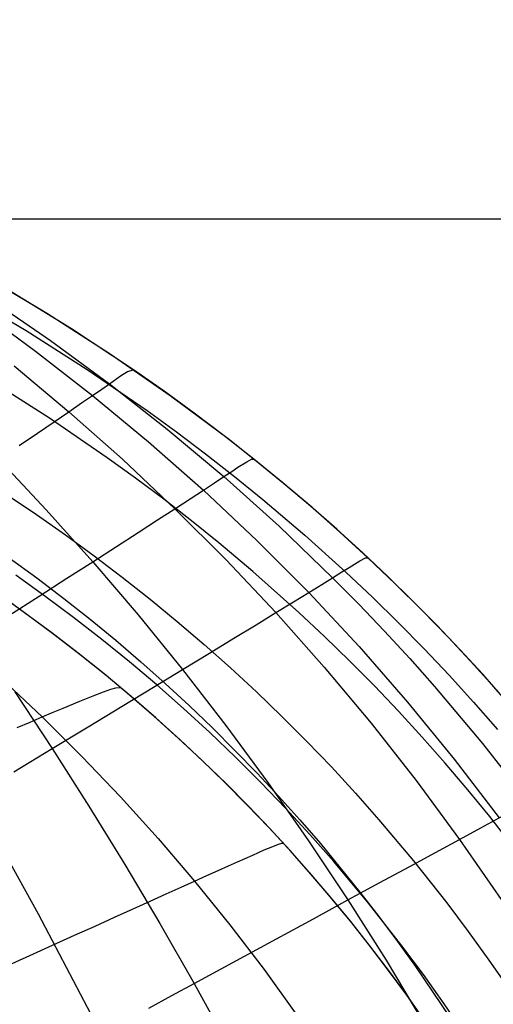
# Model space of a CAD drawing. Header units: millimetres. Extents: x -58 to 58, y -58 to 57.
# Tile 18 of 102: x -47.01 to -41.57, y -9.02 to 2.29. Entities that reach past the tile are written whole.
import ezdxf

# ---------------------------------------------------------------- set-up
doc = ezdxf.new("R2010")
doc.units = ezdxf.units.MM
doc.header["$MEASUREMENT"] = 0
doc.layers.add('Predefinito', color=5, linetype='Continuous')

msp = doc.modelspace()

# ---------------------------------------------------------------- linework, layer by layer
at = {"layer": 'Predefinito', "extrusion": (2.88321e-07, -6.82626e-07, 1)}
msp.add_lwpolyline([(-36.323, -40.631), (-36.008, -39.766), (-35.717, -38.902), (-35.451, -38.039), (-35.21, -37.177), (-34.992, -36.317), (-34.797, -35.459), (-34.625, -34.603), (-34.475, -33.75), (-34.347, -32.9), (-34.24, -32.054), (-34.155, -31.211), (-34.089, -30.373), (-34.043, -29.539), (-34.017, -28.71), (-34.009, -27.885), (-34.02, -27.066), (-34.049, -26.253), (-34.094, -25.446), (-34.157, -24.645), (-34.235, -23.85), (-34.33, -23.062), (-34.439, -22.281), (-34.563, -21.508), (-34.701, -20.741), (-34.853, -19.983), (-35.018, -19.232), (-35.196, -18.49), (-35.386, -17.755), (-35.587, -17.03), (-35.8, -16.313), (-36.257, -14.906), (-36.501, -14.215), (-36.758, -13.528), (-37.029, -12.846), (-37.313, -12.169), (-37.614, -11.499), (-37.931, -10.834), (-38.265, -10.177), (-38.619, -9.526), (-38.992, -8.883), (-39.385, -8.249), (-39.801, -7.624), (-40.238, -7.008), (-40.698, -6.403), (-41.182, -5.809), (-41.69, -5.227), (-41.954, -4.941), (-42.223, -4.658), (-42.5, -4.379), (-42.782, -4.103), (-43.071, -3.83), (-43.367, -3.562), (-43.669, -3.297), (-43.978, -3.035), (-44.293, -2.778), (-44.615, -2.524), (-45.279, -2.029), (-45.97, -1.55), (-46.689, -1.087), (-47.435, -0.642), (-48.209, -0.214), (-49.012, 0.196), (-49.843, 0.589), (-50.704, 0.965), (-51.595, 1.322), (-52.516, 1.663), (-53.468, 1.986), (-54.452, 2.291)], dxfattribs=at)
at = {"layer": 'Predefinito'}
for points in [[(-41.182, -5.809), (-41.69, -5.227), (-41.953, -4.941), (-42.223, -4.658), (-42.499, -4.379), (-42.782, -4.103), (-43.071, -3.831), (-43.367, -3.562), (-43.669, -3.297), (-43.978, -3.035), (-44.293, -2.778), (-44.615, -2.524), (-45.279, -2.029), (-45.97, -1.55), (-46.689, -1.088), (-47.435, -0.642), (-48.209, -0.215), (-49.012, 0.196), (-49.843, 0.589), (-50.704, 0.964), (-51.595, 1.322), (-52.516, 1.663), (-53.468, 1.986), (-54.452, 2.291)], [(56.5, 0), (-56.5, 0)], [(54.5, 0), (-54.5, 0)], [(-41.363, -7.177), (-41.61, -6.862), (-41.863, -6.553), (-42.122, -6.248), (-42.387, -5.948), (-42.658, -5.652), (-42.935, -5.361), (-43.217, -5.075), (-43.506, -4.794), (-43.801, -4.517), (-44.332, -4.045), (-44.721, -3.719), (-45.036, -3.465), (-45.355, -3.217), (-45.677, -2.976), (-46.004, -2.74), (-46.668, -2.287), (-47.345, -1.858)], [(-47.153, -3.165), (-46.815, -3.393), (-46.482, -3.627), (-46.153, -3.867), (-45.83, -4.112), (-45.512, -4.363), (-45.199, -4.621), (-44.891, -4.884), (-44.588, -5.153), (-44.29, -5.428), (-43.998, -5.71), (-43.711, -5.998), (-43.429, -6.291), (-43.153, -6.592), (-42.882, -6.898), (-42.486, -7.37), (-42.104, -7.853), (-41.858, -8.18), (-41.62, -8.51), (-41.388, -8.845)], [(-42.158, -9.491), (-42.562, -8.912), (-42.771, -8.628), (-42.986, -8.346), (-43.207, -8.068), (-43.433, -7.793), (-43.665, -7.521), (-43.904, -7.252), (-44.148, -6.987), (-44.398, -6.725), (-44.655, -6.466), (-44.919, -6.211), (-45.188, -5.959), (-45.465, -5.71), (-45.749, -5.465), (-46.039, -5.223), (-46.336, -4.985), (-46.641, -4.751), (-46.953, -4.52), (-47.273, -4.292)], [(-42.15, -9.503), (-42.552, -8.926), (-42.761, -8.642), (-42.975, -8.361), (-43.195, -8.083), (-43.421, -7.808), (-43.652, -7.536), (-43.889, -7.268), (-44.133, -7.003), (-44.382, -6.741), (-44.638, -6.483), (-44.9, -6.228), (-45.169, -5.976), (-45.445, -5.728), (-45.727, -5.483), (-46.017, -5.242), (-46.313, -5.004), (-46.616, -4.769), (-46.927, -4.539), (-47.245, -4.312)]]:
    msp.add_lwpolyline(points, dxfattribs=at)
at = {"layer": 'Predefinito', "extrusion": (0.852243, -0.523145, 0)}
msp.add_lwpolyline([(-26.352, 320), (-26.329, 320), (-26.307, 319.999), (-26.284, 319.998), (-26.262, 319.996), (-26.239, 319.994), (-26.216, 319.991), (-26.193, 319.987), (-26.17, 319.983), (-26.146, 319.979), (-26.123, 319.974), (-26.1, 319.968), (-26.076, 319.961), (-26.053, 319.954), (-26.03, 319.947), (-26.007, 319.939), (-25.984, 319.93), (-25.961, 319.92), (-25.938, 319.91), (-25.915, 319.9), (-25.892, 319.888), (-25.87, 319.876), (-25.848, 319.864), (-25.826, 319.851), (-25.804, 319.837), (-25.783, 319.823), (-25.762, 319.808), (-25.742, 319.792), (-25.721, 319.776), (-25.701, 319.76), (-25.682, 319.743), (-25.663, 319.725), (-25.645, 319.707), (-25.626, 319.689), (-25.609, 319.67), (-25.592, 319.65), (-25.575, 319.63), (-25.559, 319.61), (-25.544, 319.589), (-25.529, 319.568), (-25.515, 319.547), (-25.501, 319.526), (-25.488, 319.504), (-25.475, 319.482), (-25.463, 319.459), (-25.452, 319.437), (-25.441, 319.414), (-25.431, 319.391), (-25.422, 319.368), (-25.413, 319.345), (-25.405, 319.322), (-25.397, 319.298), (-25.39, 319.275), (-25.384, 319.252), (-25.378, 319.229), (-25.373, 319.205), (-25.368, 319.182), (-25.364, 319.159), (-25.361, 319.136), (-25.358, 319.113), (-25.356, 319.09), (-25.354, 319.067), (-25.353, 319.045), (-25.352, 319.022), (-25.352, 319)], dxfattribs=at)
at = {"layer": 'Predefinito', "extrusion": (0.814744, -0.579821, 0)}
msp.add_lwpolyline([(-28.907, 320), (-28.884, 320), (-28.862, 319.999), (-28.839, 319.998), (-28.817, 319.996), (-28.794, 319.994), (-28.771, 319.991), (-28.748, 319.987), (-28.725, 319.983), (-28.701, 319.979), (-28.678, 319.974), (-28.655, 319.968), (-28.631, 319.961), (-28.608, 319.954), (-28.585, 319.947), (-28.562, 319.939), (-28.538, 319.93), (-28.515, 319.92), (-28.493, 319.91), (-28.47, 319.9), (-28.447, 319.888), (-28.425, 319.876), (-28.403, 319.864), (-28.381, 319.851), (-28.359, 319.837), (-28.338, 319.823), (-28.317, 319.808), (-28.297, 319.792), (-28.276, 319.776), (-28.256, 319.76), (-28.237, 319.743), (-28.218, 319.725), (-28.199, 319.707), (-28.181, 319.689), (-28.164, 319.67), (-28.147, 319.65), (-28.13, 319.63), (-28.114, 319.61), (-28.099, 319.589), (-28.084, 319.568), (-28.07, 319.547), (-28.056, 319.526), (-28.043, 319.504), (-28.03, 319.482), (-28.018, 319.459), (-28.007, 319.437), (-27.996, 319.414), (-27.986, 319.391), (-27.977, 319.368), (-27.968, 319.345), (-27.96, 319.322), (-27.952, 319.298), (-27.945, 319.275), (-27.939, 319.252), (-27.933, 319.229), (-27.928, 319.205), (-27.923, 319.182), (-27.919, 319.159), (-27.916, 319.136), (-27.913, 319.113), (-27.911, 319.09), (-27.909, 319.067), (-27.908, 319.045), (-27.907, 319.022), (-27.907, 319)], dxfattribs=at)
at = {"layer": 'Predefinito', "extrusion": (0.770806, -0.63707, 0)}
msp.add_lwpolyline([(-31.356, 320), (-31.334, 320), (-31.312, 319.999), (-31.289, 319.998), (-31.267, 319.996), (-31.244, 319.994), (-31.221, 319.991), (-31.198, 319.987), (-31.174, 319.983), (-31.151, 319.979), (-31.128, 319.974), (-31.105, 319.968), (-31.081, 319.961), (-31.058, 319.954), (-31.035, 319.947), (-31.011, 319.939), (-30.988, 319.93), (-30.965, 319.92), (-30.942, 319.91), (-30.92, 319.9), (-30.897, 319.888), (-30.875, 319.876), (-30.853, 319.864), (-30.831, 319.851), (-30.809, 319.837), (-30.788, 319.823), (-30.767, 319.808), (-30.746, 319.792), (-30.726, 319.776), (-30.706, 319.76), (-30.687, 319.743), (-30.668, 319.725), (-30.649, 319.707), (-30.631, 319.689), (-30.614, 319.67), (-30.597, 319.65), (-30.58, 319.63), (-30.564, 319.61), (-30.549, 319.589), (-30.534, 319.568), (-30.519, 319.547), (-30.506, 319.526), (-30.493, 319.504), (-30.48, 319.482), (-30.468, 319.459), (-30.457, 319.437), (-30.446, 319.414), (-30.436, 319.391), (-30.427, 319.368), (-30.418, 319.345), (-30.41, 319.322), (-30.402, 319.298), (-30.395, 319.275), (-30.389, 319.252), (-30.383, 319.229), (-30.378, 319.205), (-30.373, 319.182), (-30.369, 319.159), (-30.366, 319.136), (-30.363, 319.113), (-30.36, 319.09), (-30.359, 319.067), (-30.357, 319.045), (-30.357, 319.022), (-30.356, 319)], dxfattribs=at)
at = {"layer": 'Predefinito', "extrusion": (0.758767, -0.651362, 0)}
msp.add_lwpolyline([(-31.946, 320), (-31.923, 320), (-31.901, 319.999), (-31.879, 319.998), (-31.856, 319.996), (-31.833, 319.994), (-31.81, 319.991), (-31.787, 319.987), (-31.764, 319.983), (-31.74, 319.979), (-31.717, 319.974), (-31.694, 319.968), (-31.67, 319.961), (-31.647, 319.954), (-31.624, 319.947), (-31.601, 319.939), (-31.578, 319.93), (-31.555, 319.92), (-31.532, 319.91), (-31.509, 319.9), (-31.486, 319.888), (-31.464, 319.876), (-31.442, 319.864), (-31.42, 319.851), (-31.398, 319.837), (-31.377, 319.823), (-31.356, 319.808), (-31.336, 319.792), (-31.315, 319.776), (-31.296, 319.76), (-31.276, 319.743), (-31.257, 319.725), (-31.239, 319.707), (-31.22, 319.689), (-31.203, 319.67), (-31.186, 319.65), (-31.169, 319.63), (-31.153, 319.61), (-31.138, 319.589), (-31.123, 319.568), (-31.109, 319.547), (-31.095, 319.526), (-31.082, 319.504), (-31.069, 319.482), (-31.057, 319.459), (-31.046, 319.437), (-31.035, 319.414), (-31.025, 319.391), (-31.016, 319.368), (-31.007, 319.345), (-30.999, 319.322), (-30.991, 319.298), (-30.984, 319.275), (-30.978, 319.252), (-30.972, 319.229), (-30.967, 319.205), (-30.962, 319.182), (-30.958, 319.159), (-30.955, 319.136), (-30.952, 319.113), (-30.95, 319.09), (-30.948, 319.067), (-30.947, 319.045), (-30.946, 319.022), (-30.946, 319)], dxfattribs=at)
at = {"layer": 'Predefinito', "extrusion": (0.75259, -0.65849, 0)}
msp.add_lwpolyline([(-32.236, 320), (-32.214, 320), (-32.191, 319.999), (-32.169, 319.998), (-32.146, 319.996), (-32.123, 319.994), (-32.1, 319.991), (-32.077, 319.987), (-32.054, 319.983), (-32.031, 319.979), (-32.007, 319.974), (-31.984, 319.968), (-31.961, 319.961), (-31.937, 319.954), (-31.914, 319.947), (-31.891, 319.939), (-31.868, 319.93), (-31.845, 319.92), (-31.822, 319.91), (-31.799, 319.9), (-31.777, 319.888), (-31.754, 319.876), (-31.732, 319.864), (-31.71, 319.851), (-31.689, 319.837), (-31.667, 319.823), (-31.646, 319.808), (-31.626, 319.792), (-31.606, 319.776), (-31.586, 319.76), (-31.566, 319.743), (-31.547, 319.725), (-31.529, 319.707), (-31.511, 319.689), (-31.493, 319.67), (-31.476, 319.65), (-31.46, 319.63), (-31.444, 319.61), (-31.428, 319.589), (-31.413, 319.568), (-31.399, 319.547), (-31.385, 319.526), (-31.372, 319.504), (-31.36, 319.482), (-31.348, 319.459), (-31.336, 319.437), (-31.326, 319.414), (-31.316, 319.391), (-31.306, 319.368), (-31.297, 319.345), (-31.289, 319.322), (-31.282, 319.298), (-31.275, 319.275), (-31.268, 319.252), (-31.262, 319.229), (-31.257, 319.205), (-31.253, 319.182), (-31.249, 319.159), (-31.245, 319.136), (-31.242, 319.113), (-31.24, 319.09), (-31.238, 319.067), (-31.237, 319.045), (-31.236, 319.022), (-31.236, 319)], dxfattribs=at)
at = {"layer": 'Predefinito', "extrusion": (0.818452, -0.574574, 0)}
msp.add_lwpolyline([(-29.675, 320), (-29.697, 320), (-29.719, 319.999), (-29.742, 319.998), (-29.765, 319.996), (-29.787, 319.994), (-29.81, 319.991), (-29.834, 319.987), (-29.857, 319.983), (-29.88, 319.979), (-29.903, 319.974), (-29.927, 319.968), (-29.95, 319.961), (-29.973, 319.954), (-29.996, 319.947), (-30.02, 319.939), (-30.043, 319.93), (-30.066, 319.92), (-30.089, 319.91), (-30.111, 319.9), (-30.134, 319.888), (-30.156, 319.876), (-30.179, 319.864), (-30.2, 319.851), (-30.222, 319.837), (-30.243, 319.823), (-30.264, 319.808), (-30.285, 319.792), (-30.305, 319.776), (-30.325, 319.76), (-30.344, 319.743), (-30.363, 319.725), (-30.382, 319.707), (-30.4, 319.689), (-30.417, 319.67), (-30.435, 319.65), (-30.451, 319.63), (-30.467, 319.61), (-30.483, 319.589), (-30.497, 319.568), (-30.512, 319.547), (-30.525, 319.526), (-30.539, 319.504), (-30.551, 319.482), (-30.563, 319.459), (-30.574, 319.437), (-30.585, 319.414), (-30.595, 319.391), (-30.605, 319.368), (-30.613, 319.345), (-30.622, 319.322), (-30.629, 319.298), (-30.636, 319.275), (-30.643, 319.252), (-30.648, 319.229), (-30.653, 319.205), (-30.658, 319.182), (-30.662, 319.159), (-30.665, 319.136), (-30.668, 319.113), (-30.671, 319.09), (-30.672, 319.067), (-30.674, 319.045), (-30.674, 319.022), (-30.675, 319)], dxfattribs=at)
at = {"layer": 'Predefinito', "extrusion": (0.746324, -0.665583, 0)}
msp.add_lwpolyline([(-32.522, 320), (-32.5, 320), (-32.478, 319.999), (-32.455, 319.998), (-32.433, 319.996), (-32.41, 319.994), (-32.387, 319.991), (-32.364, 319.987), (-32.34, 319.983), (-32.317, 319.979), (-32.294, 319.974), (-32.271, 319.968), (-32.247, 319.961), (-32.224, 319.954), (-32.201, 319.947), (-32.177, 319.939), (-32.154, 319.93), (-32.131, 319.92), (-32.108, 319.91), (-32.086, 319.9), (-32.063, 319.888), (-32.041, 319.876), (-32.019, 319.864), (-31.997, 319.851), (-31.975, 319.837), (-31.954, 319.823), (-31.933, 319.808), (-31.912, 319.792), (-31.892, 319.776), (-31.872, 319.76), (-31.853, 319.743), (-31.834, 319.725), (-31.815, 319.707), (-31.797, 319.689), (-31.78, 319.67), (-31.763, 319.65), (-31.746, 319.63), (-31.73, 319.61), (-31.715, 319.589), (-31.7, 319.568), (-31.685, 319.547), (-31.672, 319.526), (-31.659, 319.504), (-31.646, 319.482), (-31.634, 319.459), (-31.623, 319.437), (-31.612, 319.414), (-31.602, 319.391), (-31.593, 319.368), (-31.584, 319.345), (-31.576, 319.322), (-31.568, 319.298), (-31.561, 319.275), (-31.555, 319.252), (-31.549, 319.229), (-31.544, 319.205), (-31.539, 319.182), (-31.535, 319.159), (-31.532, 319.136), (-31.529, 319.113), (-31.526, 319.09), (-31.525, 319.067), (-31.523, 319.045), (-31.523, 319.022), (-31.522, 319)], dxfattribs=at)
at = {"layer": 'Predefinito', "extrusion": (0.72041, -0.693549, 0)}
msp.add_lwpolyline([(-33.627, 320), (-33.605, 320), (-33.583, 319.999), (-33.56, 319.998), (-33.537, 319.996), (-33.514, 319.994), (-33.491, 319.991), (-33.468, 319.987), (-33.445, 319.983), (-33.422, 319.979), (-33.399, 319.974), (-33.375, 319.968), (-33.352, 319.961), (-33.329, 319.954), (-33.305, 319.947), (-33.282, 319.939), (-33.259, 319.93), (-33.236, 319.92), (-33.213, 319.91), (-33.19, 319.9), (-33.168, 319.888), (-33.146, 319.876), (-33.123, 319.864), (-33.102, 319.851), (-33.08, 319.837), (-33.059, 319.823), (-33.038, 319.808), (-33.017, 319.792), (-32.997, 319.776), (-32.977, 319.76), (-32.958, 319.743), (-32.939, 319.725), (-32.92, 319.707), (-32.902, 319.689), (-32.884, 319.67), (-32.867, 319.65), (-32.851, 319.63), (-32.835, 319.61), (-32.819, 319.589), (-32.804, 319.568), (-32.79, 319.547), (-32.776, 319.526), (-32.763, 319.504), (-32.751, 319.482), (-32.739, 319.459), (-32.728, 319.437), (-32.717, 319.414), (-32.707, 319.391), (-32.697, 319.368), (-32.689, 319.345), (-32.68, 319.322), (-32.673, 319.298), (-32.666, 319.275), (-32.659, 319.252), (-32.654, 319.229), (-32.648, 319.205), (-32.644, 319.182), (-32.64, 319.159), (-32.636, 319.136), (-32.634, 319.113), (-32.631, 319.09), (-32.629, 319.067), (-32.628, 319.045), (-32.627, 319.022), (-32.627, 319)], dxfattribs=at)
at = {"layer": 'Predefinito', "extrusion": (-0.706955, 0.707258, 0)}
msp.add_lwpolyline([(34.154, 320), (34.131, 320), (34.109, 319.999), (34.087, 319.998), (34.064, 319.996), (34.041, 319.994), (34.018, 319.991), (33.995, 319.987), (33.972, 319.983), (33.948, 319.979), (33.925, 319.974), (33.902, 319.968), (33.878, 319.961), (33.855, 319.954), (33.832, 319.947), (33.809, 319.939), (33.786, 319.93), (33.763, 319.92), (33.74, 319.91), (33.717, 319.9), (33.694, 319.888), (33.672, 319.876), (33.65, 319.864), (33.628, 319.851), (33.606, 319.837), (33.585, 319.823), (33.564, 319.808), (33.544, 319.792), (33.523, 319.776), (33.504, 319.76), (33.484, 319.743), (33.465, 319.725), (33.447, 319.707), (33.428, 319.689), (33.411, 319.67), (33.394, 319.65), (33.377, 319.63), (33.361, 319.61), (33.346, 319.589), (33.331, 319.568), (33.317, 319.547), (33.303, 319.526), (33.29, 319.504), (33.277, 319.482), (33.265, 319.459), (33.254, 319.437), (33.243, 319.414), (33.233, 319.391), (33.224, 319.368), (33.215, 319.345), (33.207, 319.322), (33.199, 319.298), (33.192, 319.275), (33.186, 319.252), (33.18, 319.229), (33.175, 319.205), (33.17, 319.182), (33.166, 319.159), (33.163, 319.136), (33.16, 319.113), (33.158, 319.09), (33.156, 319.067), (33.155, 319.045), (33.154, 319.022), (33.154, 319)], dxfattribs=at)
at = {"layer": 'Predefinito', "extrusion": (0.770447, -0.637504, 0)}
msp.add_lwpolyline([(-32.374, 320), (-32.396, 320), (-32.418, 319.999), (-32.441, 319.998), (-32.464, 319.996), (-32.487, 319.994), (-32.51, 319.991), (-32.533, 319.987), (-32.556, 319.983), (-32.579, 319.979), (-32.602, 319.974), (-32.626, 319.968), (-32.649, 319.961), (-32.672, 319.954), (-32.696, 319.947), (-32.719, 319.939), (-32.742, 319.93), (-32.765, 319.92), (-32.788, 319.91), (-32.811, 319.9), (-32.833, 319.888), (-32.855, 319.876), (-32.878, 319.864), (-32.899, 319.851), (-32.921, 319.837), (-32.942, 319.823), (-32.963, 319.808), (-32.984, 319.792), (-33.004, 319.776), (-33.024, 319.76), (-33.043, 319.743), (-33.062, 319.725), (-33.081, 319.707), (-33.099, 319.689), (-33.117, 319.67), (-33.134, 319.65), (-33.15, 319.63), (-33.166, 319.61), (-33.182, 319.589), (-33.197, 319.568), (-33.211, 319.547), (-33.225, 319.526), (-33.238, 319.504), (-33.25, 319.482), (-33.262, 319.459), (-33.273, 319.437), (-33.284, 319.414), (-33.294, 319.391), (-33.304, 319.368), (-33.312, 319.345), (-33.321, 319.322), (-33.328, 319.298), (-33.335, 319.275), (-33.342, 319.252), (-33.347, 319.229), (-33.353, 319.205), (-33.357, 319.182), (-33.361, 319.159), (-33.365, 319.136), (-33.367, 319.113), (-33.37, 319.09), (-33.372, 319.067), (-33.373, 319.045), (-33.374, 319.022), (-33.374, 319)], dxfattribs=at)
at = {"layer": 'Predefinito', "extrusion": (-0.693195, 0.72075, 0)}
msp.add_lwpolyline([(34.661, 320), (34.639, 320), (34.617, 319.999), (34.594, 319.998), (34.571, 319.996), (34.549, 319.994), (34.526, 319.991), (34.503, 319.987), (34.479, 319.983), (34.456, 319.979), (34.433, 319.974), (34.409, 319.968), (34.386, 319.961), (34.363, 319.954), (34.34, 319.947), (34.316, 319.939), (34.293, 319.93), (34.27, 319.92), (34.247, 319.91), (34.225, 319.9), (34.202, 319.888), (34.18, 319.876), (34.158, 319.864), (34.136, 319.851), (34.114, 319.837), (34.093, 319.823), (34.072, 319.808), (34.051, 319.792), (34.031, 319.776), (34.011, 319.76), (33.992, 319.743), (33.973, 319.725), (33.954, 319.707), (33.936, 319.689), (33.919, 319.67), (33.902, 319.65), (33.885, 319.63), (33.869, 319.61), (33.854, 319.589), (33.839, 319.568), (33.824, 319.547), (33.811, 319.526), (33.797, 319.504), (33.785, 319.482), (33.773, 319.459), (33.762, 319.437), (33.751, 319.414), (33.741, 319.391), (33.732, 319.368), (33.723, 319.345), (33.714, 319.322), (33.707, 319.298), (33.7, 319.275), (33.694, 319.252), (33.688, 319.229), (33.683, 319.205), (33.678, 319.182), (33.674, 319.159), (33.671, 319.136), (33.668, 319.113), (33.665, 319.09), (33.664, 319.067), (33.662, 319.045), (33.662, 319.022), (33.661, 319)], dxfattribs=at)
at = {"layer": 'Predefinito', "extrusion": (1, 0, 0)}
msp.add_lwpolyline([(-4.658, 319), (-4.658, 60)], dxfattribs=at)
at = {"layer": 'Predefinito', "extrusion": (-0.665149, 0.746711, 0)}
msp.add_lwpolyline([(35.607, 320), (35.585, 320), (35.562, 319.999), (35.54, 319.998), (35.517, 319.996), (35.494, 319.994), (35.471, 319.991), (35.448, 319.987), (35.425, 319.983), (35.402, 319.979), (35.378, 319.974), (35.355, 319.968), (35.332, 319.961), (35.308, 319.954), (35.285, 319.947), (35.262, 319.939), (35.239, 319.93), (35.216, 319.92), (35.193, 319.91), (35.17, 319.9), (35.148, 319.888), (35.125, 319.876), (35.103, 319.864), (35.081, 319.851), (35.06, 319.837), (35.038, 319.823), (35.017, 319.808), (34.997, 319.792), (34.976, 319.776), (34.957, 319.76), (34.937, 319.743), (34.918, 319.725), (34.9, 319.707), (34.882, 319.689), (34.864, 319.67), (34.847, 319.65), (34.83, 319.63), (34.814, 319.61), (34.799, 319.589), (34.784, 319.568), (34.77, 319.547), (34.756, 319.526), (34.743, 319.504), (34.73, 319.482), (34.719, 319.459), (34.707, 319.437), (34.697, 319.414), (34.686, 319.391), (34.677, 319.368), (34.668, 319.345), (34.66, 319.322), (34.652, 319.298), (34.645, 319.275), (34.639, 319.252), (34.633, 319.229), (34.628, 319.205), (34.623, 319.182), (34.619, 319.159), (34.616, 319.136), (34.613, 319.113), (34.611, 319.09), (34.609, 319.067), (34.608, 319.045), (34.607, 319.022), (34.607, 319)], dxfattribs=at)
at = {"layer": 'Predefinito', "extrusion": (0.715189, -0.698931, 0)}
msp.add_lwpolyline([(-34.835, 320), (-34.857, 320), (-34.88, 319.999), (-34.902, 319.998), (-34.925, 319.996), (-34.948, 319.994), (-34.971, 319.991), (-34.994, 319.987), (-35.017, 319.983), (-35.04, 319.979), (-35.064, 319.974), (-35.087, 319.968), (-35.11, 319.961), (-35.133, 319.954), (-35.157, 319.947), (-35.18, 319.939), (-35.203, 319.93), (-35.226, 319.92), (-35.249, 319.91), (-35.272, 319.9), (-35.294, 319.888), (-35.317, 319.876), (-35.339, 319.864), (-35.361, 319.851), (-35.382, 319.837), (-35.404, 319.823), (-35.424, 319.808), (-35.445, 319.792), (-35.465, 319.776), (-35.485, 319.76), (-35.505, 319.743), (-35.524, 319.725), (-35.542, 319.707), (-35.56, 319.689), (-35.578, 319.67), (-35.595, 319.65), (-35.611, 319.63), (-35.627, 319.61), (-35.643, 319.589), (-35.658, 319.568), (-35.672, 319.547), (-35.686, 319.526), (-35.699, 319.504), (-35.711, 319.482), (-35.723, 319.459), (-35.735, 319.437), (-35.745, 319.414), (-35.755, 319.391), (-35.765, 319.368), (-35.774, 319.345), (-35.782, 319.322), (-35.789, 319.298), (-35.796, 319.275), (-35.803, 319.252), (-35.809, 319.229), (-35.814, 319.205), (-35.818, 319.182), (-35.822, 319.159), (-35.826, 319.136), (-35.829, 319.113), (-35.831, 319.09), (-35.833, 319.067), (-35.834, 319.045), (-35.835, 319.022), (-35.835, 319)], dxfattribs=at)
at = {"layer": 'Predefinito', "extrusion": (-0.65388, 0.756598, 0)}
msp.add_lwpolyline([(36.955, 320), (36.977, 320), (36.999, 319.999), (37.022, 319.998), (37.045, 319.996), (37.068, 319.994), (37.091, 319.991), (37.114, 319.987), (37.137, 319.983), (37.16, 319.979), (37.183, 319.974), (37.207, 319.968), (37.23, 319.961), (37.253, 319.954), (37.277, 319.947), (37.3, 319.939), (37.323, 319.93), (37.346, 319.92), (37.369, 319.91), (37.392, 319.9), (37.414, 319.888), (37.437, 319.876), (37.459, 319.864), (37.48, 319.851), (37.502, 319.837), (37.523, 319.823), (37.544, 319.808), (37.565, 319.792), (37.585, 319.776), (37.605, 319.76), (37.624, 319.743), (37.643, 319.725), (37.662, 319.707), (37.68, 319.689), (37.698, 319.67), (37.715, 319.65), (37.731, 319.63), (37.747, 319.61), (37.763, 319.589), (37.778, 319.568), (37.792, 319.547), (37.806, 319.526), (37.819, 319.504), (37.831, 319.482), (37.843, 319.459), (37.854, 319.437), (37.865, 319.414), (37.875, 319.391), (37.885, 319.368), (37.893, 319.345), (37.902, 319.322), (37.909, 319.298), (37.916, 319.275), (37.923, 319.252), (37.928, 319.229), (37.934, 319.205), (37.938, 319.182), (37.942, 319.159), (37.946, 319.136), (37.948, 319.113), (37.951, 319.09), (37.953, 319.067), (37.954, 319.045), (37.955, 319.022), (37.955, 319)], dxfattribs=at)
at = {"layer": 'Predefinito', "extrusion": (-0.637832, 0.770175, 0)}
msp.add_lwpolyline([(37.421, 320), (37.444, 320), (37.466, 319.999), (37.489, 319.998), (37.511, 319.996), (37.534, 319.994), (37.557, 319.991), (37.58, 319.987), (37.603, 319.983), (37.627, 319.979), (37.65, 319.974), (37.673, 319.968), (37.697, 319.961), (37.72, 319.954), (37.743, 319.947), (37.766, 319.939), (37.789, 319.93), (37.812, 319.92), (37.835, 319.91), (37.858, 319.9), (37.881, 319.888), (37.903, 319.876), (37.925, 319.864), (37.947, 319.851), (37.969, 319.837), (37.99, 319.823), (38.011, 319.808), (38.031, 319.792), (38.052, 319.776), (38.072, 319.76), (38.091, 319.743), (38.11, 319.725), (38.128, 319.707), (38.147, 319.689), (38.164, 319.67), (38.181, 319.65), (38.198, 319.63), (38.214, 319.61), (38.229, 319.589), (38.244, 319.568), (38.258, 319.547), (38.272, 319.526), (38.285, 319.504), (38.298, 319.482), (38.31, 319.459), (38.321, 319.437), (38.332, 319.414), (38.342, 319.391), (38.351, 319.368), (38.36, 319.345), (38.368, 319.322), (38.376, 319.298), (38.383, 319.275), (38.389, 319.252), (38.395, 319.229), (38.4, 319.205), (38.405, 319.182), (38.409, 319.159), (38.412, 319.136), (38.415, 319.113), (38.417, 319.09), (38.419, 319.067), (38.42, 319.045), (38.421, 319.022), (38.421, 319)], dxfattribs=at)
at = {"layer": 'Predefinito', "extrusion": (-0.633786, 0.773509, 0)}
msp.add_lwpolyline([(37.534, 320), (37.556, 320), (37.578, 319.999), (37.601, 319.998), (37.624, 319.996), (37.646, 319.994), (37.669, 319.991), (37.693, 319.987), (37.716, 319.983), (37.739, 319.979), (37.762, 319.974), (37.786, 319.968), (37.809, 319.961), (37.832, 319.954), (37.855, 319.947), (37.879, 319.939), (37.902, 319.93), (37.925, 319.92), (37.948, 319.91), (37.97, 319.9), (37.993, 319.888), (38.015, 319.876), (38.038, 319.864), (38.059, 319.851), (38.081, 319.837), (38.102, 319.823), (38.123, 319.808), (38.144, 319.792), (38.164, 319.776), (38.184, 319.76), (38.203, 319.743), (38.222, 319.725), (38.241, 319.707), (38.259, 319.689), (38.276, 319.67), (38.294, 319.65), (38.31, 319.63), (38.326, 319.61), (38.342, 319.589), (38.356, 319.568), (38.371, 319.547), (38.384, 319.526), (38.398, 319.504), (38.41, 319.482), (38.422, 319.459), (38.433, 319.437), (38.444, 319.414), (38.454, 319.391), (38.464, 319.368), (38.472, 319.345), (38.481, 319.322), (38.488, 319.298), (38.495, 319.275), (38.502, 319.252), (38.507, 319.229), (38.512, 319.205), (38.517, 319.182), (38.521, 319.159), (38.524, 319.136), (38.527, 319.113), (38.53, 319.09), (38.531, 319.067), (38.533, 319.045), (38.533, 319.022), (38.534, 319)], dxfattribs=at)
at = {"layer": 'Predefinito', "extrusion": (-0.629727, 0.776816, 0)}
msp.add_lwpolyline([(37.644, 320), (37.667, 320), (37.689, 319.999), (37.712, 319.998), (37.734, 319.996), (37.757, 319.994), (37.78, 319.991), (37.803, 319.987), (37.826, 319.983), (37.85, 319.979), (37.873, 319.974), (37.896, 319.968), (37.92, 319.961), (37.943, 319.954), (37.966, 319.947), (37.989, 319.939), (38.012, 319.93), (38.035, 319.92), (38.058, 319.91), (38.081, 319.9), (38.104, 319.888), (38.126, 319.876), (38.148, 319.864), (38.17, 319.851), (38.192, 319.837), (38.213, 319.823), (38.234, 319.808), (38.254, 319.792), (38.275, 319.776), (38.295, 319.76), (38.314, 319.743), (38.333, 319.725), (38.351, 319.707), (38.37, 319.689), (38.387, 319.67), (38.404, 319.65), (38.421, 319.63), (38.437, 319.61), (38.452, 319.589), (38.467, 319.568), (38.481, 319.547), (38.495, 319.526), (38.508, 319.504), (38.521, 319.482), (38.533, 319.459), (38.544, 319.437), (38.555, 319.414), (38.565, 319.391), (38.574, 319.368), (38.583, 319.345), (38.591, 319.322), (38.599, 319.298), (38.606, 319.275), (38.612, 319.252), (38.618, 319.229), (38.623, 319.205), (38.628, 319.182), (38.632, 319.159), (38.635, 319.136), (38.638, 319.113), (38.64, 319.09), (38.642, 319.067), (38.643, 319.045), (38.644, 319.022), (38.644, 319)], dxfattribs=at)
at = {"layer": 'Predefinito', "extrusion": (-0.621597, 0.783338, 0)}
msp.add_lwpolyline([(37.86, 320), (37.882, 320), (37.904, 319.999), (37.927, 319.998), (37.95, 319.996), (37.973, 319.994), (37.996, 319.991), (38.019, 319.987), (38.042, 319.983), (38.065, 319.979), (38.088, 319.974), (38.112, 319.968), (38.135, 319.961), (38.158, 319.954), (38.182, 319.947), (38.205, 319.939), (38.228, 319.93), (38.251, 319.92), (38.274, 319.91), (38.297, 319.9), (38.319, 319.888), (38.341, 319.876), (38.364, 319.864), (38.385, 319.851), (38.407, 319.837), (38.428, 319.823), (38.449, 319.808), (38.47, 319.792), (38.49, 319.776), (38.51, 319.76), (38.529, 319.743), (38.548, 319.725), (38.567, 319.707), (38.585, 319.689), (38.603, 319.67), (38.62, 319.65), (38.636, 319.63), (38.652, 319.61), (38.668, 319.589), (38.683, 319.568), (38.697, 319.547), (38.711, 319.526), (38.724, 319.504), (38.736, 319.482), (38.748, 319.459), (38.759, 319.437), (38.77, 319.414), (38.78, 319.391), (38.79, 319.368), (38.798, 319.345), (38.807, 319.322), (38.814, 319.298), (38.821, 319.275), (38.828, 319.252), (38.833, 319.229), (38.839, 319.205), (38.843, 319.182), (38.847, 319.159), (38.851, 319.136), (38.853, 319.113), (38.856, 319.09), (38.858, 319.067), (38.859, 319.045), (38.86, 319.022), (38.86, 319)], dxfattribs=at)
at = {"layer": 'Predefinito', "extrusion": (-0.58903, 0.808111, 0)}
msp.add_lwpolyline([(38.644, 320), (38.666, 320), (38.689, 319.999), (38.711, 319.998), (38.734, 319.996), (38.757, 319.994), (38.78, 319.991), (38.803, 319.987), (38.826, 319.983), (38.849, 319.979), (38.873, 319.974), (38.896, 319.968), (38.919, 319.961), (38.942, 319.954), (38.966, 319.947), (38.989, 319.939), (39.012, 319.93), (39.035, 319.92), (39.058, 319.91), (39.081, 319.9), (39.103, 319.888), (39.126, 319.876), (39.148, 319.864), (39.17, 319.851), (39.191, 319.837), (39.212, 319.823), (39.233, 319.808), (39.254, 319.792), (39.274, 319.776), (39.294, 319.76), (39.314, 319.743), (39.333, 319.725), (39.351, 319.707), (39.369, 319.689), (39.387, 319.67), (39.404, 319.65), (39.42, 319.63), (39.436, 319.61), (39.452, 319.589), (39.467, 319.568), (39.481, 319.547), (39.495, 319.526), (39.508, 319.504), (39.52, 319.482), (39.532, 319.459), (39.544, 319.437), (39.554, 319.414), (39.564, 319.391), (39.574, 319.368), (39.583, 319.345), (39.591, 319.322), (39.598, 319.298), (39.605, 319.275), (39.612, 319.252), (39.618, 319.229), (39.623, 319.205), (39.627, 319.182), (39.631, 319.159), (39.635, 319.136), (39.638, 319.113), (39.64, 319.09), (39.642, 319.067), (39.643, 319.045), (39.644, 319.022), (39.644, 319)], dxfattribs=at)
at = {"layer": 'Predefinito'}
for points in [[(-56.489, 1.368, 49.807), (-49.187, -3.657, 48.925), (-48.679, -4.039, 48.868), (-48.18, -4.438, 48.816), (-47.692, -4.851, 48.767), (-47.215, -5.278, 48.721), (-46.75, -5.717, 48.677), (-46.294, -6.171, 48.635), (-45.85, -6.636, 48.593), (-45.418, -7.114, 48.554), (-45, -7.602, 48.517), (-44.594, -8.104, 48.483), (-44.202, -8.617, 48.451), (-43.824, -9.141, 48.421)], [(-41.497, -5.444, 59.998), (-41.787, -5.121, 59.998), (-42.083, -4.804, 59.998), (-42.386, -4.493, 59.998), (-42.695, -4.187, 59.998), (-43.009, -3.888, 59.998), (-43.33, -3.595, 59.998), (-43.655, -3.308, 59.999), (-43.985, -3.029, 59.999), (-44.32, -2.756, 59.999), (-44.659, -2.489, 59.999), (-45.003, -2.23, 59.999), (-45.351, -1.977, 60), (-45.702, -1.731, 60), (-46.414, -1.26, 60), (-47.139, -0.815, 60), (-47.873, -0.396, 60.001), (-48.617, -0.002, 60.002), (-49.319, 0.345, 60.003), (-50.027, 0.672, 60.004)], [(-47.651, -0.856, 319.707), (-46.935, -1.28, 319.707), (-46.234, -1.727, 319.707), (-45.546, -2.198, 319.707), (-45.207, -2.444, 319.707), (-44.873, -2.695, 319.707), (-44.542, -2.954, 319.707), (-44.215, -3.219, 319.707), (-43.732, -3.63, 319.707), (-43.262, -4.053, 319.707), (-42.956, -4.342, 319.707), (-42.657, -4.636, 319.707), (-42.363, -4.935, 319.707), (-42.077, -5.239, 319.707), (-41.796, -5.548, 319.707), (-41.522, -5.861, 319.707)], [(-47.343, -0.922, 51.868), (-46.656, -1.394, 51.789), (-45.979, -1.89, 51.715), (-45.314, -2.411, 51.645), (-44.663, -2.957, 51.579), (-44.03, -3.526, 51.516), (-43.414, -4.118, 51.457), (-43.114, -4.422, 51.43), (-42.819, -4.732, 51.403), (-42.529, -5.047, 51.378), (-42.244, -5.367, 51.354), (-41.693, -6.022, 51.31), (-41.164, -6.694, 51.27)], [(-47.492, -1.028, 49.801), (-46.827, -1.515, 49.704), (-46.172, -2.024, 49.613), (-45.529, -2.557, 49.527), (-44.899, -3.112, 49.445), (-44.286, -3.689, 49.367), (-43.689, -4.288, 49.294), (-43.111, -4.908, 49.228), (-42.554, -5.546, 49.166), (-42.017, -6.203, 49.111), (-41.502, -6.876, 49.061)], [(-47.072, -1.686, 47.615), (-46.445, -2.211, 47.508), (-45.829, -2.758, 47.407), (-45.226, -3.325, 47.31), (-44.638, -3.912, 47.219), (-44.065, -4.519, 47.134), (-43.51, -5.145, 47.055), (-42.973, -5.789, 46.983), (-42.455, -6.448, 46.917), (-41.957, -7.123, 46.857), (-41.48, -7.812, 46.804)], [(-47.015, -2.601, 44.388), (-46.803, -2.456, 45.421), (-46.613, -2.326, 46.462), (-46.445, -2.211, 47.508), (-46.298, -2.111, 48.56), (-46.172, -2.024, 49.613), (-46.066, -1.951, 50.665), (-45.979, -1.89, 51.715), (-45.85, -1.801, 53.809), (-45.77, -1.75, 55.89), (-45.702, -1.731, 60)], [(-47.248, -2.761, 43.363), (-46.703, -3.339, 43.238), (-46.17, -3.934, 43.119), (-45.647, -4.545, 43.007), (-45.137, -5.172, 42.901), (-44.64, -5.814, 42.804), (-44.158, -6.47, 42.714), (-43.69, -7.139, 42.633), (-43.238, -7.819, 42.559), (-42.801, -8.51, 42.492), (-42.381, -9.211, 42.433)], [(-47.133, -4.553, 40.083), (-46.787, -4.331, 41.083), (-46.466, -4.124, 42.095), (-46.17, -3.934, 43.119), (-45.897, -3.758, 44.154), (-45.649, -3.598, 45.198), (-45.425, -3.454, 46.251), (-45.226, -3.325, 47.31), (-45.05, -3.211, 48.376), (-44.899, -3.112, 49.445), (-44.771, -3.028, 50.512), (-44.663, -2.957, 51.579), (-44.574, -2.898, 52.643), (-44.502, -2.85, 53.706), (-44.401, -2.786, 55.822), (-44.345, -2.757, 57.921), (-44.32, -2.756, 59.999)], [(-47.128, -3.889, 59.999), (-46.812, -4.121, 59.999), (-46.503, -4.356, 59.999), (-46.201, -4.595, 59.999), (-45.906, -4.837, 59.999), (-45.618, -5.083, 59.999), (-45.338, -5.332, 59.999), (-45.064, -5.585, 59.999), (-44.796, -5.841, 59.999), (-44.536, -6.101, 59.999), (-44.281, -6.364, 59.999), (-44.033, -6.63, 59.999), (-43.791, -6.9, 59.999), (-43.555, -7.172, 59.999), (-43.326, -7.449, 59.999), (-43.101, -7.728, 59.999), (-42.883, -8.01, 59.999), (-42.67, -8.296, 59.999), (-42.463, -8.584, 59.999), (-42.064, -9.171, 59.999)], [(-47.078, -6.346, 37.89), (-46.636, -6.079, 38.86), (-46.221, -5.829, 39.848), (-45.833, -5.594, 40.852), (-45.472, -5.375, 41.87), (-45.137, -5.172, 42.901), (-44.829, -4.985, 43.945), (-44.548, -4.814, 44.999), (-44.293, -4.659, 46.062), (-44.065, -4.519, 47.134), (-43.864, -4.396, 48.213), (-43.689, -4.288, 49.294), (-43.54, -4.196, 50.376), (-43.414, -4.118, 51.457), (-43.31, -4.052, 52.537), (-43.224, -3.999, 53.614), (-43.103, -3.926, 55.761), (-43.037, -3.891, 57.89), (-43.009, -3.888, 59.998)], [(-41.9, -9.351, 319.707), (-42.132, -9.011, 319.707), (-42.371, -8.676, 319.707), (-42.618, -8.344, 319.707), (-43.002, -7.855, 319.707), (-43.402, -7.378, 319.707), (-43.675, -7.068, 319.707), (-43.954, -6.765, 319.707), (-44.239, -6.469, 319.707), (-44.529, -6.179, 319.707), (-44.825, -5.896, 319.707), (-45.127, -5.619, 319.707), (-45.434, -5.348, 319.707), (-45.747, -5.084, 319.707), (-46.065, -4.826, 319.707), (-46.389, -4.574, 319.707), (-46.719, -4.328, 319.707), (-47.053, -4.088, 319.707)], [(-47.038, -5.84, 47.296), (-46.888, -5.776, 47.985), (-46.75, -5.717, 48.677), (-46.625, -5.664, 49.373), (-46.511, -5.616, 50.071), (-46.318, -5.535, 51.475), (-46.165, -5.473, 52.887), (-46.048, -5.428, 54.306), (-45.963, -5.398, 55.728), (-45.905, -5.381, 57.153), (-45.853, -5.377, 59.999)], [(-47.066, -5.429, 38.975), (-46.636, -6.079, 38.86), (-46.215, -6.741, 38.754), (-45.802, -7.411, 38.657), (-45.399, -8.091, 38.568), (-45.006, -8.779, 38.487), (-44.623, -9.475, 38.414)], [(-45.524, -9.06, 37.515), (-45.261, -8.918, 37.999), (-45.006, -8.779, 38.487), (-44.518, -8.515, 39.479), (-44.061, -8.267, 40.489), (-43.634, -8.035, 41.516), (-43.238, -7.819, 42.559), (-42.872, -7.62, 43.615), (-42.536, -7.438, 44.685), (-42.231, -7.272, 45.766), (-41.957, -7.123, 46.857), (-41.714, -6.991, 47.957), (-41.502, -6.876, 49.061), (-41.319, -6.778, 50.165), (-41.164, -6.694, 51.27), (-41.034, -6.624, 52.373), (-40.928, -6.568, 53.475), (-40.843, -6.523, 54.574), (-40.777, -6.489, 55.669), (-40.694, -6.45, 57.845), (-40.666, -6.444, 59.998)], [(-47.548, -6.628, 36.938), (-46.797, -7.978, 36.734), (-46.072, -9.357, 36.565)], [(-47.171, -8.582, 41.741), (-46.894, -8.457, 42.391), (-46.631, -8.338, 43.047), (-46.38, -8.225, 43.711), (-46.142, -8.118, 44.381), (-45.918, -8.016, 45.058), (-45.707, -7.921, 45.74), (-45.51, -7.832, 46.428), (-45.327, -7.749, 47.12), (-45.156, -7.673, 47.817), (-45, -7.602, 48.517), (-44.858, -7.538, 49.221), (-44.728, -7.48, 49.929), (-44.612, -7.428, 50.639), (-44.507, -7.381, 51.351), (-44.332, -7.303, 52.783), (-44.199, -7.245, 54.222), (-44.101, -7.204, 55.665), (-44.036, -7.178, 57.111), (-43.998, -7.166, 58.556), (-43.982, -7.166, 59.999)]]:
    msp.add_polyline3d(points, dxfattribs=at)

doc.saveas('drawing.dxf')
